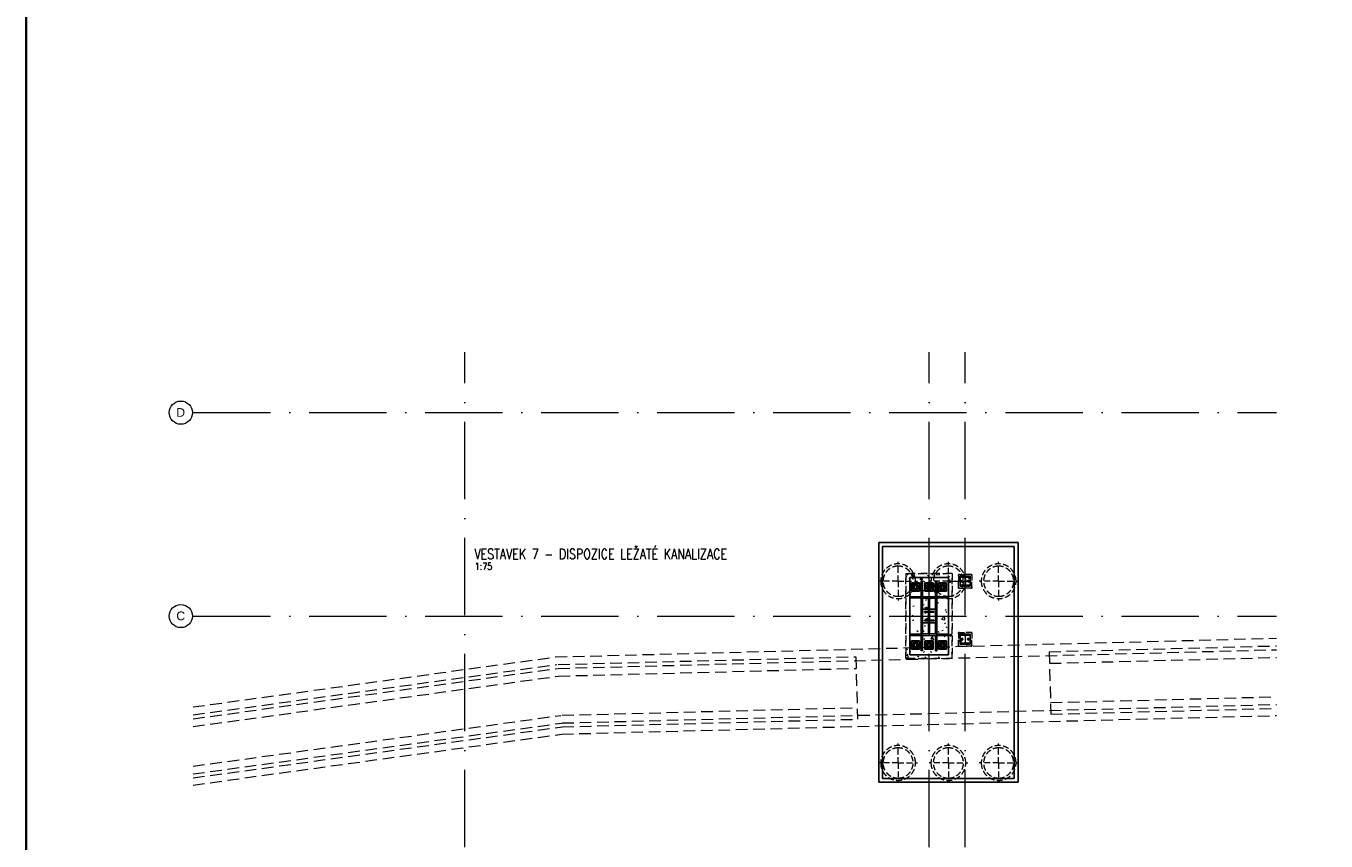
# Model space of a CAD drawing. Header units: millimetres. Extents: x -34728 to 839610, y -480656 to 464976.
# Tile 43 of 69: x 227104 to 260713, y -13356 to 7722. Entities that reach past the tile are written whole.
import ezdxf

# ---------------------------------------------------------------- set-up
doc = ezdxf.new("R2010")
doc.units = ezdxf.units.MM
for name, pattern in [('Rebar Cover Lines', [320.04, 160.02, -160.02]), ('Skryté 1_5', [220, 150, -70]), ('ČERCHOVANÁ', [25.4, 12.7, -6.35, 0, -6.35]), ('Čerchovaná 20mm', [3000, 2000, -500, 0, -500]), ('Čárkovaná 3mm_mezera 1_5', [450, 300, -150])]:
    doc.linetypes.add(name, pattern=pattern)
doc.layers.get('0').update_dxf_attribs({"color": 9})
for name, color, linetype, lineweight in [('11542_003_OK-HALA_TaO-1_ET_R01_AciS_2025-04-14_sloupy_dwg', 9, 'Continuous', 9), ('CA_NEVHRA', 9, 'Skryté 1_5', 9), ('CA_OSY', 9, 'ČERCHOVANÁ', 9), ('CA_POHHRA25', 9, 'Continuous', 13), ('CA_TEXT35', 9, 'Continuous', 9), ('CA_ZAKLADY25', 9, 'Continuous', 18), ('Konstrukční přípoje', 253, 'Continuous', 18), ('SS_HALA_TaO-SLOUP', 9, 'Continuous', 9), ('SS_HALA_TaO-SLOUP2', 9, 'Continuous', 9), ('TEXT25', 3, 'Continuous', 25), ('TEXT35', 1, 'Continuous', 35)]:
    doc.layers.add(name, color=color, linetype=linetype, lineweight=lineweight)
doc.styles.add('Arial_1', font='arial.ttf', dxfattribs={"height": 450})
doc.styles.add('ROMANS', font='romans', dxfattribs={"width": 0.8})
pattern_1 = [(50, (-164578.8, -16172.33), (728.7365, -63.7558), [76.2, -838.2]), (355, (-164578.8, -16172.3), (-140.9716, 764.2276), [60.96, -670.56]), (100.451, (-164518.1, -16177.65), (587.77, 700.4668), [64.76, -712.36]), (46.184, (-164578.8, -15969.1), (1084.3162, -168.171), [114.3, -1257.3]), (96.636, (-164488.5, -15983.1), (949.61, 989.71), [97.14, -1068.54]), (351.184, (-164578.8, -15969.1), (949.6206, 989.701), [91.44, -1005.84]), (21, (-164477.2, -16019.93), (606.4579, -409.0606), [76.2, -838.2]), (326, (-164477.2, -16019.9), (247.2083, 736.753), [60.96, -670.56]), (71.451, (-164426.7, -16054), (853.6683, 327.6855), [64.76, -712.36]), (37.5, (-164578.83, -16172.33), (12.3547, 338.2201), [33.528, -628.904, 33.528, -647.192, -673.1]), (37.5, (-164578.83, -16172.33), (12.3547, 338.2201), [-1343.152, 33.528, -639.572]), (7.5, (-164578.83, -16172.33), (267.2789, 400.7221), [33.528, -354.584, 33.528, -613.664, -256.54]), (7.5, (-164578.83, -16172.33), (267.2789, 400.7221), [-1035.304, 33.528, -223.012]), (327.5, (-164805.4, -16172.33), (542.36333, -22.91534), [33.528, -220.472, 33.528, -758.952, -1051.56]), (327.5, (-164805.4, -16172.33), (542.36333, -22.91534), [-1046.48, 33.528, -1018.032]), (317.5, (-164907, -16172.33), (592.517, 101.7071), [33.528, -296.672, 33.528, -492.76, -746.76]), (317.5, (-164907, -16172.33), (592.517, 101.7071), [-856.488, 33.528, -713.232])]

# ---------------------------------------------------------------- blocks, each defined once
blk = doc.blocks.new('pilota 600 mm - D_900_780-2126768-ZÁKLADY HALY _ DPS')
at = {"layer": 'CA_NEVHRA'}
for q in [(0, 500), (-500, 0), (500, 0), (0, -500)]:
    blk.add_line((0, 0), q, dxfattribs=at)
blk = doc.blocks.new('pilota 600 mm - D_900_780-2126769-ZÁKLADY HALY _ DPS')
at = {"layer": 'CA_NEVHRA'}
for q in [(0, 500), (-500, 0), (0, -500), (500, 0)]:
    blk.add_line((0, 0), q, dxfattribs=at)
blk = doc.blocks.new('pilota 600 mm - D_900_780-V24-ZÁKLADY HALY _ DPS')
at = {"layer": 'CA_NEVHRA'}
for p, q in [((0, 0), (0, 500)), ((-200, 0), (-500, 0)), ((0, 0), (-200, 0)), ((0, 0), (500, 0)), ((0, 0), (0, -500))]:
    blk.add_line(p, q, dxfattribs=at)
blk = doc.blocks.new('pilota 600 mm - D_900_780-V25-ZÁKLADY HALY _ DPS')
at = {"layer": 'CA_NEVHRA'}
for p, q in [((0, 0), (0, 500)), ((-260, 0), (-500, 0)), ((-100, 0), (-260, 0)), ((0, 0), (-100, 0)), ((0, 0), (500, 0)), ((0, 0), (0, -200)), ((0, -200), (0, -500))]:
    blk.add_line(p, q, dxfattribs=at)
blk = doc.blocks.new('M_Šroub HPM-E - 64_E-1759689-ZÁKLADY HALY _ DPS')
at = {"layer": 'Konstrukční přípoje'}
for p, q in [((100, 100), (-100, 100)), ((-100, 100), (-100, -100)), ((-100, -100), (-100, 100)), ((-100, 100), (100, 100)), ((0, 58), (-50, 29)), ((0, 58), (-50, 29)), ((-50, 29), (0, 58)), ((0, 58), (-50, 29)), ((-50, 29), (-50, -29)), ((-50, 29), (-50, -29)), ((-50, -29), (-50, 29)), ((-50, 29), (-50, -29)), ((50, 29), (0, 58)), ((50, 29), (0, 58)), ((0, 58), (50, 29)), ((50, 29), (0, 58)), ((50, -29), (50, 29)), ((50, -29), (50, 29)), ((50, 29), (50, -29)), ((50, -29), (50, 29)), ((100, -100), (100, 100)), ((100, 100), (100, -100)), ((-100, -100), (100, -100)), ((100, -100), (-100, -100)), ((-50, -29), (0, -58)), ((-50, -29), (0, -58)), ((0, -58), (-50, -29)), ((-50, -29), (0, -58)), ((0, -58), (50, -29)), ((0, -58), (50, -29)), ((50, -29), (0, -58)), ((0, -58), (50, -29))]:
    blk.add_line(p, q, dxfattribs=at)
for radius, start, end in [(80, 360, 180), (80, 0, 180), (80, 360, 180), (80, 0, 180), (32, 0, 180), (32, 360, 180), (32, 0, 180), (32, 0, 180), (32, 0, 180), (32, 0, 180), (32, 0, 180), (32, 0, 180), (80, 180, 360), (80, 180, 360), (80, 180, 360), (80, 180, 360), (32, 180, 360), (32, 180, 360), (32, 180, 360), (32, 180, 360), (32, 180, 360), (32, 180, 360), (32, 180, 360), (32, 180, 360)]:
    blk.add_arc((0, 0), radius, start, end, dxfattribs=at)
blk = doc.blocks.new('M_Šroub HPM-E - 64_E-1789374-ZÁKLADY HALY _ DPS')
at = {"layer": 'Konstrukční přípoje'}
for p, q in [((100, 100), (-100, 100)), ((-100, 100), (-100, -100)), ((-100, -100), (-100, 100)), ((-100, 100), (100, 100)), ((0, 58), (-50, 29)), ((0, 58), (-50, 29)), ((-50, 29), (0, 58)), ((0, 58), (-50, 29)), ((-50, 29), (-50, -29)), ((-50, 29), (-50, -29)), ((-50, -29), (-50, 29)), ((-50, 29), (-50, -29)), ((50, 29), (0, 58)), ((50, 29), (0, 58)), ((0, 58), (50, 29)), ((50, 29), (0, 58)), ((50, -29), (50, 29)), ((50, -29), (50, 29)), ((50, 29), (50, -29)), ((50, -29), (50, 29)), ((100, -100), (100, 100)), ((100, 100), (100, -100)), ((-100, -100), (100, -100)), ((100, -100), (-100, -100)), ((-50, -29), (0, -58)), ((-50, -29), (0, -58)), ((0, -58), (-50, -29)), ((-50, -29), (0, -58)), ((0, -58), (50, -29)), ((0, -58), (50, -29)), ((50, -29), (0, -58)), ((0, -58), (50, -29))]:
    blk.add_line(p, q, dxfattribs=at)
for radius, start, end in [(80, 0, 180), (80, 0, 180), (80, 180, 360), (80, 180, 0), (32, 0, 180), (32, 0, 180), (32, 0, 180), (32, 0, 180), (32, 0, 180), (32, 0, 180), (32, 180, 360), (32, 180, 360), (32, 180, 360), (32, 180, 0), (32, 180, 360), (32, 180, 360)]:
    blk.add_arc((0, 0), radius, start, end, dxfattribs=at)
blk = doc.blocks.new('Osnova - Bublina osnovy 12mm-4850-ZÁKLADY HALY _ DPS')
at = {"layer": 'CA_TEXT35'}
blk.add_circle((0, 0), 6, dxfattribs=at)
blk = doc.blocks.new('A$Ca1b42790')
at = {"layer": 'CA_ZAKLADY25', "linetype": 'Rebar Cover Lines', "lineweight": 9}
h = blk.add_hatch(dxfattribs=at)
h.set_pattern_fill('FP_1', color=256, style=0, pattern_type=2)
h.set_pattern_definition(pattern_1)
h.paths.add_polyline_path([(9791, 13418), (8591, 13418), (8591, 11218), (9791, 11218)])
h = blk.add_hatch(dxfattribs=at)
h.set_pattern_fill('FP_1', color=256, style=0, pattern_type=2)
h.set_pattern_definition(pattern_1)
h.paths.add_polyline_path([(10301, 13043), (10301, 13393), (9951, 13393), (9951, 13043)])
h = blk.add_hatch(dxfattribs=at)
h.set_pattern_fill('FP_1', color=256, style=0, pattern_type=2)
h.set_pattern_definition(pattern_1)
h.paths.add_polyline_path([(10301, 11543), (10301, 11893), (9951, 11893), (9951, 11543)])
at = {"layer": '11542_003_OK-HALA_TaO-1_ET_R01_AciS_2025-04-14_sloupy_dwg'}
for p, q in [((10246, 13338), (10006, 13338)), ((10006, 13338), (10006, 13321)), ((10006, 13321), (10100, 13321)), ((10100, 13115), (10006, 13115)), ((10006, 13115), (10006, 13098)), ((10121, 13300), (10121, 13136)), ((10131, 13136), (10131, 13300)), ((10152, 13321), (10246, 13321)), ((10246, 13115), (10152, 13115)), ((10246, 13321), (10246, 13338)), ((10246, 13098), (10246, 13115)), ((9391, 12818), (8991, 12818)), ((8991, 12818), (8991, 12778)), ((8991, 12778), (9181, 12778)), ((9181, 12778), (9181, 11858)), ((9201, 11858), (9201, 12778)), ((9201, 12778), (9391, 12778)), ((9391, 12778), (9391, 12818)), ((10006, 13098), (10246, 13098)), ((9181, 11858), (8991, 11858)), ((8991, 11858), (8991, 11818)), ((8991, 11818), (9391, 11818)), ((9391, 11858), (9201, 11858)), ((9391, 11818), (9391, 11858)), ((10246, 11838), (10006, 11838)), ((10006, 11838), (10006, 11821)), ((10006, 11821), (10100, 11821)), ((10121, 11800), (10121, 11636)), ((10131, 11636), (10131, 11800)), ((10152, 11821), (10246, 11821)), ((10246, 11821), (10246, 11838)), ((10100, 11615), (10006, 11615)), ((10006, 11615), (10006, 11598)), ((10006, 11598), (10246, 11598)), ((10246, 11615), (10152, 11615)), ((10246, 11598), (10246, 11615))]:
    blk.add_line(p, q, dxfattribs=at)
for centre, start, end in [((10100, 13300), 0, 90), ((10100, 13136), 270, 0), ((10152, 13300), 90, 180), ((10152, 13136), 180, 270), ((10100, 11800), 0, 90), ((10152, 11800), 90, 180), ((10100, 11636), 270, 0), ((10152, 11636), 180, 270)]:
    blk.add_arc(centre, 21, start, end, dxfattribs=at)
at = {"layer": 'CA_NEVHRA'}
for centre, radius, start, end in [((8391, 13218), 450, 0, 180), ((8391, 13218), 450, 0, 180), ((8391, 13218), 390, 90, 270), ((8391, 13218), 390, 90, 270), ((8391, 13218), 390, 270, 90), ((8391, 13218), 390, 270, 90), ((9691, 13218), 450, 0, 180), ((9691, 13218), 450, 0, 180), ((9691, 13218), 390, 90, 270), ((9691, 13218), 390, 90, 270), ((9691, 13218), 390, 270, 90), ((9691, 13218), 390, 270, 90), ((10991, 13218), 450, 0, 180), ((10991, 13218), 450, 0, 180), ((10991, 13218), 390, 90, 270), ((10991, 13218), 390, 90, 270), ((10991, 13218), 390, 270, 90), ((10991, 13218), 390, 270, 90), ((8391, 13218), 450, 180, 0), ((8391, 13218), 450, 180, 0), ((9691, 13218), 450, 180, 0), ((9691, 13218), 450, 180, 0), ((10991, 13218), 450, 180, 0), ((10991, 13218), 450, 180, 0), ((8391, 8518), 450, 0, 180), ((8391, 8518), 450, 0, 180), ((8391, 8518), 390, 90, 270), ((8391, 8518), 390, 90, 270), ((8391, 8518), 390, 270, 90), ((8391, 8518), 390, 270, 90), ((9691, 8518), 450, 0, 180), ((9691, 8518), 450, 0, 180), ((9691, 8518), 390, 90, 270), ((9691, 8518), 390, 90, 270), ((9691, 8518), 390, 270, 90), ((9691, 8518), 390, 270, 90), ((10991, 8518), 450, 0, 180), ((10991, 8518), 450, 0, 180), ((10991, 8518), 390, 90, 270), ((10991, 8518), 390, 90, 270), ((10991, 8518), 390, 270, 90), ((10991, 8518), 390, 270, 90), ((8391, 8518), 450, 180, 0), ((8391, 8518), 450, 180, 0), ((9691, 8518), 450, 180, 0), ((9691, 8518), 450, 180, 0), ((10991, 8518), 450, 180, 0), ((10991, 8518), 450, 180, 0)]:
    blk.add_arc(centre, radius, start, end, dxfattribs=at)
at = {"layer": 'CA_OSY', "linetype": 'Čerchovaná 20mm'}
for p, q in [((-2809, -11661), (-2809, 19143)), ((9191, -11661), (9191, 19143)), ((10126, -11661), (10126, 19143)), ((-9837, 17578), (18178, 17578)), ((-9837, 12318), (18178, 12318))]:
    blk.add_line(p, q, dxfattribs=at)
at = {"layer": 'CA_POHHRA25', "linetype": 'Čárkovaná 3mm_mezera 1_5'}
for p, q in [((-468, 11261), (18178, 11745)), ((-396, 10965), (18178, 11447)), ((12297, 11395), (18178, 11547)), ((-9837, 9966), (-468, 11261)), ((-398, 11065), (7299, 11265)), ((7299, 11265), (7341, 9650)), ((12297, 11395), (12339, 9780)), ((12305, 11095), (18178, 11247)), ((-9837, 9762), (-432, 11063)), ((-9837, 9661), (-418, 10964)), ((-9837, 9459), (-391, 10765)), ((-391, 10765), (7307, 10965)), ((12331, 10079), (18178, 10231)), ((-9837, 8435), (-329, 9749)), ((-296, 9752), (7333, 9950)), ((-291, 9552), (18178, 10031)), ((12339, 9780), (18178, 9931)), ((-9837, 8233), (-302, 9551)), ((-9837, 8132), (-288, 9452)), ((-304, 9265), (18178, 9745)), ((-288, 9452), (7341, 9650)), ((-9837, 7947), (-304, 9265))]:
    blk.add_line(p, q, dxfattribs=at)
at = {"layer": 'CA_ZAKLADY25', "lineweight": 9}
for p, q in [((7891, 8018), (7891, 14218)), ((7891, 14218), (11491, 14218)), ((11491, 14218), (7891, 14218)), ((7891, 14218), (7891, 8018)), ((11491, 14218), (11491, 8018)), ((11491, 8018), (11491, 14218)), ((11491, 8018), (7891, 8018)), ((7891, 8018), (11491, 8018))]:
    blk.add_line(p, q, dxfattribs=at)
at = {"layer": 'CA_ZAKLADY25', "lineweight": 25}
for p, q in [((11391, 14118), (7991, 14118)), ((7991, 14118), (7991, 8118)), ((7991, 8118), (7991, 14118)), ((7991, 14118), (11391, 14118)), ((11391, 8118), (11391, 14118)), ((11391, 14118), (11391, 8118)), ((9016, 12493), (9366, 12493)), ((9016, 12143), (9016, 12493)), ((9366, 12493), (9016, 12493)), ((9016, 12493), (9016, 12143)), ((9366, 12493), (9366, 12143)), ((9366, 12143), (9366, 12493)), ((9366, 12143), (9016, 12143)), ((9016, 12143), (9366, 12143)), ((7991, 8118), (11391, 8118)), ((11391, 8118), (7991, 8118))]:
    blk.add_line(p, q, dxfattribs=at)
at = {"layer": 'CA_ZAKLADY25', "linetype": 'Rebar Cover Lines', "lineweight": 9}
for p, q in [((8591, 13418), (9791, 13418)), ((8591, 11218), (8591, 13418)), ((8591, 13418), (8591, 11218)), ((9791, 13418), (8591, 13418)), ((9791, 13418), (9791, 11218)), ((9791, 11218), (9791, 13418)), ((9951, 13393), (10301, 13393)), ((9951, 13043), (9951, 13393)), ((9951, 13393), (9951, 13043)), ((10301, 13393), (9951, 13393)), ((10301, 13393), (10301, 13043)), ((10301, 13043), (10301, 13393)), ((10301, 13043), (9951, 13043)), ((9951, 13043), (10301, 13043)), ((9951, 11893), (10301, 11893)), ((9951, 11543), (9951, 11893)), ((9951, 11893), (9951, 11543)), ((10301, 11893), (9951, 11893)), ((10301, 11893), (10301, 11543)), ((10301, 11543), (10301, 11893)), ((10301, 11543), (9951, 11543)), ((9951, 11543), (10301, 11543)), ((9791, 11218), (8591, 11218)), ((8591, 11218), (9791, 11218))]:
    blk.add_line(p, q, dxfattribs=at)
at = {"layer": 'SS_HALA_TaO-SLOUP'}
for p, q in [((8691, 11318), (8691, 13318)), ((8691, 13318), (8691, 11318)), ((8691, 13318), (9691, 13318)), ((9691, 13318), (8691, 13318)), ((8946, 13173), (8736, 13173)), ((8736, 13173), (8946, 13173)), ((8736, 13173), (8736, 12963)), ((8736, 12963), (8736, 13173)), ((8946, 12963), (8946, 13173)), ((8946, 13173), (8946, 12963)), ((8991, 13218), (9021, 13218)), ((9021, 13218), (8991, 13218)), ((8991, 13218), (8991, 12868)), ((8991, 12848), (8991, 13218)), ((9021, 12868), (9021, 13218)), ((9021, 13218), (9021, 12848)), ((9296, 13173), (9086, 13173)), ((9086, 13173), (9296, 13173)), ((9086, 13173), (9086, 12963)), ((9086, 12963), (9086, 13173)), ((9296, 12963), (9296, 13173)), ((9296, 13173), (9296, 12963)), ((9361, 13218), (9361, 12868)), ((9361, 12848), (9361, 13218)), ((9361, 13218), (9391, 13218)), ((9361, 13218), (9391, 13218)), ((9391, 12868), (9391, 13218)), ((9391, 13218), (9391, 12848)), ((9646, 13173), (9436, 13173)), ((9436, 13173), (9646, 13173)), ((9436, 13173), (9436, 12963)), ((9436, 12963), (9436, 13173)), ((9646, 12963), (9646, 13173)), ((9646, 13173), (9646, 12963)), ((9691, 13318), (9691, 11318)), ((9691, 11318), (9691, 13318)), ((8941, 12818), (8691, 12818)), ((8691, 12818), (8961, 12818)), ((8691, 12788), (8691, 12818)), ((8691, 12788), (8691, 12818)), ((8691, 12788), (8941, 12788)), ((8961, 12788), (8691, 12788)), ((8736, 12963), (8946, 12963)), ((8946, 12963), (8736, 12963)), ((8991, 12818), (8941, 12818)), ((8941, 12818), (8941, 12788)), ((8941, 12788), (8991, 12788)), ((8961, 12818), (8991, 12818)), ((8961, 12788), (8961, 12818)), ((8991, 12788), (8961, 12788)), ((8991, 12868), (8991, 12818)), ((9021, 12868), (8991, 12868)), ((9021, 12848), (8991, 12848)), ((8991, 12818), (8991, 12848)), ((8991, 12818), (8991, 12778)), ((9391, 12818), (8991, 12818)), ((9021, 12818), (8991, 12818)), ((9021, 12818), (8991, 12818)), ((8991, 12788), (8991, 12818)), ((8991, 12788), (8991, 12818)), ((8991, 12778), (9181, 12778)), ((9021, 12778), (8991, 12778)), ((8991, 12778), (8991, 11858)), ((9021, 12778), (8991, 12778)), ((8991, 11858), (8991, 12778)), ((8991, 12777), (9161, 12777)), ((9161, 12777), (8991, 12777)), ((8991, 11859), (8991, 12777)), ((8991, 12777), (8991, 11859)), ((9021, 12818), (9021, 12868)), ((9021, 12848), (9021, 12818)), ((9021, 11858), (9021, 12778)), ((9021, 12778), (9021, 11858)), ((9086, 12963), (9296, 12963)), ((9296, 12963), (9086, 12963)), ((9161, 12777), (9181, 12757)), ((9181, 12757), (9161, 12777)), ((9181, 12778), (9181, 11858)), ((9201, 12778), (9391, 12778)), ((9201, 11858), (9201, 12778)), ((9201, 12757), (9221, 12777)), ((9221, 12777), (9201, 12757)), ((9221, 12777), (9391, 12777)), ((9391, 12777), (9221, 12777)), ((9391, 12868), (9361, 12868)), ((9361, 12868), (9361, 12818)), ((9361, 12818), (9361, 12848)), ((9361, 12848), (9391, 12848)), ((9361, 12818), (9391, 12818)), ((9361, 12818), (9391, 12818)), ((9361, 12778), (9361, 11858)), ((9391, 12778), (9361, 12778)), ((9391, 12778), (9361, 12778)), ((9361, 11858), (9361, 12778)), ((9391, 12818), (9391, 12868)), ((9391, 12848), (9391, 12818)), ((9391, 12778), (9391, 12818)), ((9391, 12818), (9421, 12818)), ((9391, 12788), (9391, 12818)), ((9391, 12788), (9391, 12818)), ((9441, 12818), (9391, 12818)), ((9421, 12788), (9391, 12788)), ((9391, 12788), (9441, 12788)), ((9391, 11858), (9391, 12778)), ((9391, 12778), (9391, 11858)), ((9391, 12777), (9391, 11859)), ((9391, 11859), (9391, 12777)), ((9421, 12818), (9691, 12818)), ((9421, 12788), (9421, 12818)), ((9691, 12788), (9421, 12788)), ((9436, 12963), (9646, 12963)), ((9646, 12963), (9436, 12963)), ((9691, 12818), (9441, 12818)), ((9441, 12788), (9441, 12818)), ((9441, 12788), (9691, 12788)), ((9691, 12818), (9691, 12788)), ((9691, 12788), (9691, 12818)), ((9071, 12438), (9311, 12438)), ((9311, 12438), (9071, 12438)), ((9071, 12421), (9071, 12438)), ((9071, 12438), (9071, 12421)), ((9181, 12757), (9181, 11879)), ((9181, 11879), (9181, 12757)), ((9201, 11879), (9201, 12757)), ((9201, 12757), (9201, 11879)), ((9311, 12438), (9311, 12421)), ((9311, 12421), (9311, 12438)), ((9165, 12421), (9071, 12421)), ((9071, 12421), (9165, 12421)), ((9071, 12215), (9165, 12215)), ((9165, 12215), (9071, 12215)), ((9071, 12198), (9071, 12215)), ((9071, 12215), (9071, 12198)), ((9311, 12198), (9071, 12198)), ((9071, 12198), (9311, 12198)), ((9186, 12236), (9186, 12400)), ((9186, 12400), (9186, 12236)), ((9196, 12400), (9196, 12236)), ((9196, 12236), (9196, 12400)), ((9311, 12421), (9217, 12421)), ((9217, 12421), (9311, 12421)), ((9217, 12215), (9311, 12215)), ((9311, 12215), (9217, 12215)), ((9311, 12215), (9311, 12198)), ((9311, 12198), (9311, 12215)), ((8691, 11818), (8691, 11848)), ((8691, 11848), (8691, 11818)), ((8941, 11848), (8691, 11848)), ((8691, 11848), (8961, 11848)), ((8691, 11818), (8941, 11818)), ((8961, 11818), (8691, 11818)), ((8991, 11848), (8941, 11848)), ((8941, 11848), (8941, 11818)), ((8941, 11818), (8991, 11818)), ((8961, 11848), (8961, 11818)), ((8961, 11848), (8991, 11848)), ((8991, 11818), (8961, 11818)), ((9161, 11859), (8991, 11859)), ((8991, 11859), (9161, 11859)), ((9181, 11858), (8991, 11858)), ((8991, 11858), (8991, 11818)), ((8991, 11858), (9021, 11858)), ((9021, 11858), (8991, 11858)), ((8991, 11848), (8991, 11818)), ((8991, 11848), (8991, 11818)), ((8991, 11818), (9391, 11818)), ((8991, 11818), (8991, 11768)), ((9021, 11818), (8991, 11818)), ((9021, 11818), (8991, 11818)), ((8991, 11788), (8991, 11818)), ((9021, 11788), (8991, 11788)), ((8991, 11418), (8991, 11788)), ((8991, 11768), (9021, 11768)), ((8991, 11768), (8991, 11418)), ((9021, 11768), (9021, 11818)), ((9021, 11818), (9021, 11788)), ((9021, 11788), (9021, 11418)), ((9021, 11418), (9021, 11768)), ((9181, 11879), (9161, 11859)), ((9161, 11859), (9181, 11879)), ((9221, 11859), (9201, 11879)), ((9201, 11879), (9221, 11859)), ((9391, 11858), (9201, 11858)), ((9391, 11859), (9221, 11859)), ((9221, 11859), (9391, 11859)), ((9361, 11858), (9391, 11858)), ((9391, 11858), (9361, 11858)), ((9361, 11788), (9361, 11818)), ((9361, 11818), (9391, 11818)), ((9361, 11818), (9391, 11818)), ((9361, 11818), (9361, 11768)), ((9361, 11418), (9361, 11788)), ((9361, 11788), (9391, 11788)), ((9361, 11768), (9361, 11418)), ((9361, 11768), (9391, 11768)), ((9391, 11818), (9391, 11858)), ((9441, 11848), (9391, 11848)), ((9391, 11848), (9391, 11818)), ((9391, 11848), (9391, 11818)), ((9391, 11848), (9421, 11848)), ((9391, 11818), (9391, 11788)), ((9391, 11768), (9391, 11818)), ((9391, 11818), (9441, 11818)), ((9421, 11818), (9391, 11818)), ((9391, 11788), (9391, 11418)), ((9391, 11418), (9391, 11768)), ((9421, 11848), (9421, 11818)), ((9421, 11848), (9691, 11848)), ((9691, 11818), (9421, 11818)), ((9441, 11818), (9441, 11848)), ((9691, 11848), (9441, 11848)), ((9441, 11818), (9691, 11818)), ((9691, 11848), (9691, 11818)), ((9691, 11848), (9691, 11818)), ((8946, 11673), (8736, 11673)), ((8736, 11673), (8946, 11673)), ((8736, 11673), (8736, 11463)), ((8736, 11463), (8736, 11673)), ((8736, 11463), (8946, 11463)), ((8946, 11463), (8736, 11463)), ((8946, 11463), (8946, 11673)), ((8946, 11673), (8946, 11463)), ((9296, 11673), (9086, 11673)), ((9086, 11673), (9296, 11673)), ((9086, 11673), (9086, 11463)), ((9086, 11463), (9086, 11673)), ((9086, 11463), (9296, 11463)), ((9296, 11463), (9086, 11463)), ((9296, 11463), (9296, 11673)), ((9296, 11673), (9296, 11463)), ((9646, 11673), (9436, 11673)), ((9436, 11673), (9646, 11673)), ((9436, 11673), (9436, 11463)), ((9436, 11463), (9436, 11673)), ((9436, 11463), (9646, 11463)), ((9646, 11463), (9436, 11463)), ((9646, 11463), (9646, 11673)), ((9646, 11673), (9646, 11463)), ((9691, 11318), (8691, 11318)), ((8691, 11318), (9691, 11318)), ((9021, 11418), (8991, 11418)), ((9021, 11418), (8991, 11418)), ((9391, 11418), (9361, 11418)), ((9361, 11418), (9391, 11418))]:
    blk.add_line(p, q, dxfattribs=at)
for centre, radius, start, end in [((8841, 13068), 45, 0, 180), ((8841, 13068), 45, 0, 180), ((9191, 13068), 45, 0, 180), ((9191, 13068), 45, 0, 180), ((9541, 13068), 45, 0, 180), ((9541, 13068), 45, 0, 180), ((8841, 13068), 45, 180, 0), ((8841, 13068), 45, 180, 0), ((8841, 13068), 35, 0, 180), ((8841, 13068), 35, 0, 180), ((8841, 13068), 35, 180, 0), ((8841, 13068), 35, 180, 0), ((9191, 13068), 45, 180, 0), ((9191, 13068), 45, 180, 0), ((9191, 13068), 35, 0, 180), ((9191, 13068), 35, 0, 180), ((9191, 13068), 35, 180, 0), ((9191, 13068), 35, 180, 0), ((9541, 13068), 45, 180, 0), ((9541, 13068), 45, 180, 0), ((9541, 13068), 35, 0, 180), ((9541, 13068), 35, 0, 180), ((9541, 13068), 35, 180, 0), ((9541, 13068), 35, 180, 0), ((9165, 12400), 21, 0, 90), ((9165, 12400), 21, 0, 90), ((9165, 12236), 21, 270, 0), ((9165, 12236), 21, 270, 0), ((9217, 12400), 21, 90, 180), ((9217, 12400), 21, 90, 180), ((9217, 12236), 21, 180, 270), ((9217, 12236), 21, 180, 270), ((8841, 11568), 45, 0, 180), ((8841, 11568), 45, 0, 180), ((8841, 11568), 45, 180, 0), ((8841, 11568), 45, 180, 0), ((8841, 11568), 35, 0, 180), ((8841, 11568), 35, 0, 180), ((8841, 11568), 35, 180, 0), ((8841, 11568), 35, 180, 0), ((9191, 11568), 45, 0, 180), ((9191, 11568), 45, 0, 180), ((9191, 11568), 45, 180, 0), ((9191, 11568), 45, 180, 0), ((9191, 11568), 35, 0, 180), ((9191, 11568), 35, 0, 180), ((9191, 11568), 35, 180, 0), ((9191, 11568), 35, 180, 0), ((9541, 11568), 45, 0, 180), ((9541, 11568), 45, 0, 180), ((9541, 11568), 45, 180, 0), ((9541, 11568), 45, 180, 0), ((9541, 11568), 35, 0, 180), ((9541, 11568), 35, 0, 180), ((9541, 11568), 35, 180, 0), ((9541, 11568), 35, 180, 0)]:
    blk.add_arc(centre, radius, start, end, dxfattribs=at)
at = {"layer": 'SS_HALA_TaO-SLOUP2'}
for p, q in [((9996, 13088), (9996, 13348)), ((9996, 13348), (9996, 13088)), ((9996, 13348), (10256, 13348)), ((10256, 13348), (9996, 13348)), ((10246, 13338), (10006, 13338)), ((10006, 13338), (10006, 13321)), ((10006, 13321), (10100, 13321)), ((10006, 13115), (10006, 13098)), ((10100, 13115), (10006, 13115)), ((10046, 13238), (10028, 13228)), ((10028, 13228), (10046, 13238)), ((10028, 13228), (10028, 13207)), ((10028, 13207), (10028, 13228)), ((10028, 13207), (10046, 13197)), ((10046, 13197), (10028, 13207)), ((10064, 13228), (10046, 13238)), ((10046, 13238), (10064, 13228)), ((10046, 13197), (10064, 13207)), ((10064, 13207), (10046, 13197)), ((10064, 13207), (10064, 13228)), ((10064, 13228), (10064, 13207)), ((10121, 13300), (10121, 13136)), ((10131, 13136), (10131, 13300)), ((10152, 13321), (10246, 13321)), ((10246, 13115), (10152, 13115)), ((10206, 13238), (10188, 13228)), ((10188, 13228), (10206, 13238)), ((10188, 13228), (10188, 13207)), ((10188, 13207), (10188, 13228)), ((10188, 13207), (10206, 13197)), ((10206, 13197), (10188, 13207)), ((10224, 13228), (10206, 13238)), ((10206, 13238), (10224, 13228)), ((10206, 13197), (10224, 13207)), ((10224, 13207), (10206, 13197)), ((10224, 13207), (10224, 13228)), ((10224, 13228), (10224, 13207)), ((10246, 13321), (10246, 13338)), ((10246, 13098), (10246, 13115)), ((10256, 13348), (10256, 13088)), ((10256, 13088), (10256, 13348)), ((10256, 13088), (9996, 13088)), ((9996, 13088), (10256, 13088)), ((10006, 13098), (10246, 13098)), ((9996, 11848), (10256, 11848)), ((10256, 11848), (9996, 11848)), ((9996, 11588), (9996, 11848)), ((9996, 11848), (9996, 11588)), ((10006, 11838), (10006, 11821)), ((10246, 11838), (10006, 11838)), ((10006, 11821), (10100, 11821)), ((10121, 11800), (10121, 11636)), ((10131, 11636), (10131, 11800)), ((10152, 11821), (10246, 11821)), ((10246, 11821), (10246, 11838)), ((10256, 11848), (10256, 11588)), ((10256, 11588), (10256, 11848)), ((10256, 11588), (9996, 11588)), ((9996, 11588), (10256, 11588)), ((10006, 11615), (10006, 11598)), ((10100, 11615), (10006, 11615)), ((10006, 11598), (10246, 11598)), ((10046, 11738), (10028, 11728)), ((10028, 11728), (10046, 11738)), ((10028, 11728), (10028, 11707)), ((10028, 11707), (10028, 11728)), ((10028, 11707), (10046, 11697)), ((10046, 11697), (10028, 11707)), ((10064, 11728), (10046, 11738)), ((10046, 11738), (10064, 11728)), ((10046, 11697), (10064, 11707)), ((10064, 11707), (10046, 11697)), ((10064, 11707), (10064, 11728)), ((10064, 11728), (10064, 11707)), ((10246, 11615), (10152, 11615)), ((10206, 11738), (10188, 11728)), ((10188, 11728), (10206, 11738)), ((10188, 11728), (10188, 11707)), ((10188, 11707), (10188, 11728)), ((10188, 11707), (10206, 11697)), ((10206, 11697), (10188, 11707)), ((10224, 11728), (10206, 11738)), ((10206, 11738), (10224, 11728)), ((10206, 11697), (10224, 11707)), ((10224, 11707), (10206, 11697)), ((10224, 11707), (10224, 11728)), ((10224, 11728), (10224, 11707)), ((10246, 11598), (10246, 11615))]:
    blk.add_line(p, q, dxfattribs=at)
for centre, radius, start, end in [((10046, 13218), 22, 0, 180), ((10046, 13218), 22, 0, 180), ((10046, 13218), 22, 180, 0), ((10046, 13218), 22, 180, 0), ((10046, 13218), 13, 0, 180), ((10046, 13218), 13, 0, 180), ((10046, 13218), 13, 180, 0), ((10046, 13218), 13, 180, 0), ((10046, 13218), 12, 0, 180), ((10046, 13218), 12, 0, 180), ((10046, 13218), 12, 0, 180), ((10046, 13218), 12, 0, 180), ((10046, 13218), 12, 180, 0), ((10046, 13218), 12, 180, 0), ((10046, 13218), 12, 180, 0), ((10046, 13218), 12, 180, 0), ((10100, 13300), 21, 0, 90), ((10100, 13136), 21, 270, 0), ((10152, 13300), 21, 90, 180), ((10152, 13136), 21, 180, 270), ((10206, 13218), 22, 0, 180), ((10206, 13218), 22, 0, 180), ((10206, 13218), 22, 180, 0), ((10206, 13218), 22, 180, 0), ((10206, 13218), 13, 0, 180), ((10206, 13218), 13, 0, 180), ((10206, 13218), 13, 180, 0), ((10206, 13218), 13, 180, 0), ((10206, 13218), 12, 0, 180), ((10206, 13218), 12, 0, 180), ((10206, 13218), 12, 0, 180), ((10206, 13218), 12, 0, 180), ((10206, 13218), 12, 180, 0), ((10206, 13218), 12, 180, 0), ((10206, 13218), 12, 180, 0), ((10206, 13218), 12, 180, 0), ((10100, 11800), 21, 0, 90), ((10152, 11800), 21, 90, 180), ((10046, 11718), 22, 0, 180), ((10046, 11718), 22, 0, 180), ((10046, 11718), 22, 180, 0), ((10046, 11718), 22, 180, 0), ((10046, 11718), 13, 0, 180), ((10046, 11718), 13, 0, 180), ((10046, 11718), 13, 180, 0), ((10046, 11718), 13, 180, 0), ((10046, 11718), 12, 0, 180), ((10046, 11718), 12, 0, 180), ((10046, 11718), 12, 0, 180), ((10046, 11718), 12, 0, 180), ((10046, 11718), 12, 180, 0), ((10046, 11718), 12, 180, 0), ((10046, 11718), 12, 180, 0), ((10046, 11718), 12, 180, 0), ((10100, 11636), 21, 270, 0), ((10152, 11636), 21, 180, 270), ((10206, 11718), 22, 0, 180), ((10206, 11718), 22, 0, 180), ((10206, 11718), 22, 180, 0), ((10206, 11718), 22, 180, 0), ((10206, 11718), 13, 0, 180), ((10206, 11718), 13, 0, 180), ((10206, 11718), 13, 180, 0), ((10206, 11718), 13, 180, 0), ((10206, 11718), 12, 0, 180), ((10206, 11718), 12, 0, 180), ((10206, 11718), 12, 0, 180), ((10206, 11718), 12, 0, 180), ((10206, 11718), 12, 180, 0), ((10206, 11718), 12, 180, 0), ((10206, 11718), 12, 180, 0), ((10206, 11718), 12, 180, 0)]:
    blk.add_arc(centre, radius, start, end, dxfattribs=at)
at = {"layer": 'CA_NEVHRA', "rotation": 180}
for name, p in [('pilota 600 mm - D_900_780-V24-ZÁKLADY HALY _ DPS', (8391, 13218)), ('pilota 600 mm - D_900_780-V25-ZÁKLADY HALY _ DPS', (9691, 13218)), ('pilota 600 mm - D_900_780-2126769-ZÁKLADY HALY _ DPS', (8391, 8518)), ('pilota 600 mm - D_900_780-2126769-ZÁKLADY HALY _ DPS', (9691, 8518))]:
    blk.add_blockref(name, p, dxfattribs=at)
at = {"layer": 'CA_NEVHRA'}
for name, p in [('pilota 600 mm - D_900_780-2126769-ZÁKLADY HALY _ DPS', (10991, 13218)), ('pilota 600 mm - D_900_780-2126768-ZÁKLADY HALY _ DPS', (10991, 8518))]:
    blk.add_blockref(name, p, dxfattribs=at)
at = {"layer": 'CA_TEXT35', "xscale": 49.99999999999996, "yscale": 49.99999999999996, "zscale": 49.99999999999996, "rotation": 270}
for p in [(-10152, 17578), (-10152, 12318)]:
    blk.add_blockref('Osnova - Bublina osnovy 12mm-4850-ZÁKLADY HALY _ DPS', p, dxfattribs=at)
at = {"layer": 'Konstrukční přípoje'}
for name, p in [('M_Šroub HPM-E - 64_E-1759689-ZÁKLADY HALY _ DPS', (8841, 13068)), ('M_Šroub HPM-E - 64_E-1759689-ZÁKLADY HALY _ DPS', (9191, 13068)), ('M_Šroub HPM-E - 64_E-1759689-ZÁKLADY HALY _ DPS', (9541, 13068)), ('M_Šroub HPM-E - 64_E-1789374-ZÁKLADY HALY _ DPS', (8841, 11568)), ('M_Šroub HPM-E - 64_E-1789374-ZÁKLADY HALY _ DPS', (9191, 11568)), ('M_Šroub HPM-E - 64_E-1789374-ZÁKLADY HALY _ DPS', (9541, 11568))]:
    blk.add_blockref(name, p, dxfattribs=at)
at = {"layer": 'CA_TEXT35', "char_height": 225, "width": 276.58, "attachment_point": 1, "style": 'Arial_1', "bg_fill": 3, "box_fill_scale": 1.25, "bg_fill_color": 256, "bg_fill_true_color": 13158600, "bg_fill_transparency": 0}
for s, insert in [('\\fArial|b0|i0|c238|p34|;D', (-10269, 17695)), ('\\fArial|b0|i0|c238|p34|;C', (-10269, 12435))]:
    blk.add_mtext(s, dxfattribs=dict(at, insert=insert))

msp = doc.modelspace()

# ---------------------------------------------------------------- linework, layer by layer
at = {"color": 220, "lineweight": 35}
msp.add_lwpolyline([(227104.18, 52868.13), (340694.5, 52868.13), (340694.5, -34434.19), (227104.18, -34434.19)], close=True, dxfattribs=at)

# ---------------------------------------------------------------- texts
at = {"layer": 'TEXT25', "style": 'ROMANS', "width": 0.8}
msp.add_text('1:75', height=187.5, dxfattribs=at).set_placement((238707.47, -6347.31))
at = {"layer": 'TEXT35', "color": 4, "style": 'ROMANS', "width": 0.8}
msp.add_text('VESTAVEK 7 - DISPOZICE LEŽATÉ KANALIZACE ', height=262.5, dxfattribs=at).set_placement((238694.63, -6064.08))

# ---------------------------------------------------------------- next in the draw order: block references
at = {"color": 220, "lineweight": 35}
msp.add_blockref('A$Ca1b42790', (241259.25, -19856.12), dxfattribs=at)

doc.saveas('drawing.dxf')
